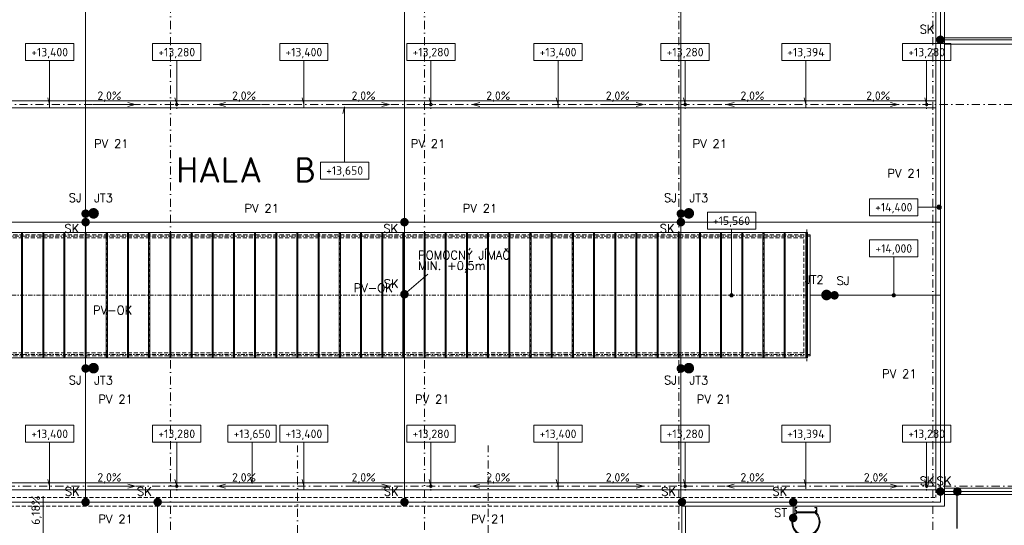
# Model space of a CAD drawing. Header units: millimetres. Extents: x -385852 to 693036, y -525006 to 444206.
# Tile 40 of 156: x 107437 to 153918, y 175455 to 199297. Entities that reach past the tile are written whole.
import ezdxf
from ezdxf.enums import TextEntityAlignment as Align

# ---------------------------------------------------------------- set-up
doc = ezdxf.new("R2010")
doc.units = ezdxf.units.MM
for name, pattern in [('CENTERX2', [101.6, 63.5, -12.7, 12.7, -12.7]), ('DASHDOT', [25.4, 12.7, -6.35, 0, -6.35]), ('ČÁRKOVANÁ', [19.05, 12.7, -6.35])]:
    doc.linetypes.add(name, pattern=pattern)
for name, color, linetype in [('0-DRAT-8MM', 5, 'Continuous'), ('6-TEXT', 3, 'Continuous'), ('JT-TYC', 5, 'Continuous'), ('LEGENDA', 3, 'Continuous'), ('SJ-SVORKA', 5, 'Continuous'), ('SK-SVORKA', 5, 'Continuous'), ('ST-SVORKA', 5, 'Continuous')]:
    doc.layers.add(name, color=color, linetype=linetype)
for name, color, linetype, lineweight in [('A99_N_kce-pohl', 7, 'Continuous', 9), ('A99_N_kce-rez-ten', 4, 'Continuous', 20), ('A99_N_koty-vysk', 8, 'Continuous', 9), ('A99_N_txt-popis-200', 240, 'Continuous', 5), ('A99_S_kce-pohl', 61, 'Continuous', 5), ('A99_S_kce-rez-sil', 7, 'Continuous', 15), ('A99_S_kce-rez-ten', 6, 'Continuous', 9), ('A99_S_osy', 1, 'CENTERX2', 5), ('ad_N_zariz', 144, 'Continuous', 9)]:
    doc.layers.add(name, color=color, linetype=linetype, lineweight=lineweight)
doc.styles.add('A99_kota', font='isocpeur.ttf', dxfattribs={"height": 2})
doc.styles.add('ad_popis 100', font='isocpeur.ttf', dxfattribs={"height": 200})
doc.styles.add('RomanS', font='romans.shx')

# ---------------------------------------------------------------- blocks, each defined once
blk = doc.blocks.new('*U142')
at = {"color": 0, "linetype": 'ByBlock'}
blk.add_line((0, -2), (-5, -2), dxfattribs=at)
blk.add_lwpolyline([(0, -4), (11.4, -4), (11.4, 0), (0, 0)], close=True, dxfattribs=at)
at = {"color": 0, "linetype": 'ByBlock', "ltscale": 200, "const_width": 0.5}
blk.add_lwpolyline([(-5.25, -2, -1), (-4.75, -2, -1)], format="xyb", close=True, dxfattribs=at)
at = {"color": 0, "linetype": 'ByBlock'}
blk.add_circle((-5, -2), 0.5, dxfattribs=at)
at = {"color": 0, "linetype": 'ByBlock', "style": 'A99_kota'}
for tag, p in [('VYSKA', (5.7, -2.24)), ('VYSKA_POPIS1', (5.7, -6.04)), ('VYSKA_POPIS2', (5.9, -9.54)), ('VYSKA_POPIS3', (5.9, -13.04))]:
    blk.add_attdef(tag, text='', height=2, dxfattribs=at).set_placement(p, align=Align.MIDDLE)
blk = doc.blocks.new('*U143')
at = {"color": 0, "linetype": 'ByBlock'}
blk.add_line((5.7, -4), (5.7, -13.05), dxfattribs=at)
blk.add_lwpolyline([(0, -4), (11.4, -4), (11.4, 0), (0, 0)], close=True, dxfattribs=at)
at = {"color": 0, "linetype": 'ByBlock', "ltscale": 200, "const_width": 0.5}
blk.add_lwpolyline([(5.7, -13.3, -1), (5.7, -12.8, -1)], format="xyb", close=True, dxfattribs=at)
at = {"color": 0, "linetype": 'ByBlock', "style": 'A99_kota'}
for tag, p in [('VYSKA', (5.7, -2.24)), ('VYSKA_POPIS1', (5.7, -6.04)), ('VYSKA_POPIS2', (5.9, -9.54)), ('VYSKA_POPIS3', (5.9, -13.04))]:
    blk.add_attdef(tag, text='', height=2, dxfattribs=at).set_placement(p, align=Align.MIDDLE)
blk = doc.blocks.new('*U144')
at = {"color": 0, "linetype": 'ByBlock'}
blk.add_line((5.7, -4), (5.7, -19.6), dxfattribs=at)
blk.add_lwpolyline([(0, -4), (11.4, -4), (11.4, 0), (0, 0)], close=True, dxfattribs=at)
at = {"color": 0, "linetype": 'ByBlock', "ltscale": 200, "const_width": 0.5}
blk.add_lwpolyline([(5.7, -19.85, -1), (5.7, -19.35, -1)], format="xyb", close=True, dxfattribs=at)
at = {"color": 0, "linetype": 'ByBlock', "style": 'A99_kota'}
for tag, p in [('VYSKA', (5.7, -2.24)), ('VYSKA_POPIS1', (5.7, -6.04)), ('VYSKA_POPIS2', (5.9, -9.54)), ('VYSKA_POPIS3', (5.9, -13.04))]:
    blk.add_attdef(tag, text='', height=2, dxfattribs=at).set_placement(p, align=Align.MIDDLE)
blk = doc.blocks.new('*U161')
at = {"color": 0, "linetype": 'ByBlock'}
for p, q in [((5.7, -4), (5.7, -14.35)), ((5.7, -14.35), (5.29, -12.8))]:
    blk.add_line(p, q, dxfattribs=at)
blk.add_lwpolyline([(0, -4), (11.4, -4), (11.4, 0), (0, 0)], close=True, dxfattribs=at)
at = {"color": 0, "linetype": 'ByBlock', "style": 'A99_kota'}
for tag, p in [('VYSKA', (5.7, -2.24)), ('VYSKA_POPIS1', (5.7, -6.04)), ('VYSKA_POPIS2', (5.9, -9.54)), ('VYSKA_POPIS3', (5.9, -13.04))]:
    blk.add_attdef(tag, text='', height=2, dxfattribs=at).set_placement(p, align=Align.MIDDLE)
blk = doc.blocks.new('*U163')
at = {"color": 0, "linetype": 'ByBlock'}
for p, q in [((5.7, 12.98), (5.29, 11.43)), ((5.7, 0), (5.7, 12.98))]:
    blk.add_line(p, q, dxfattribs=at)
blk.add_lwpolyline([(0, -4), (11.4, -4), (11.4, 0), (0, 0)], close=True, dxfattribs=at)
at = {"color": 0, "linetype": 'ByBlock', "style": 'A99_kota'}
for tag, p in [('VYSKA', (5.7, -2.24)), ('VYSKA_POPIS1', (5.7, -6.04)), ('VYSKA_POPIS2', (5.9, -9.54)), ('VYSKA_POPIS3', (5.9, -13.04))]:
    blk.add_attdef(tag, text='', height=2, dxfattribs=at).set_placement(p, align=Align.MIDDLE)
blk = doc.blocks.new('*U164')
at = {"color": 0, "linetype": 'ByBlock'}
for p, q in [((5.7, -4), (5.7, -13.75)), ((5.7, -13.75), (5.29, -12.2))]:
    blk.add_line(p, q, dxfattribs=at)
blk.add_lwpolyline([(0, -4), (11.4, -4), (11.4, 0), (0, 0)], close=True, dxfattribs=at)
at = {"color": 0, "linetype": 'ByBlock', "style": 'A99_kota'}
for tag, p in [('VYSKA', (5.7, -2.24)), ('VYSKA_POPIS1', (5.7, -6.04)), ('VYSKA_POPIS2', (5.9, -9.54)), ('VYSKA_POPIS3', (5.9, -13.04))]:
    blk.add_attdef(tag, text='', height=2, dxfattribs=at).set_placement(p, align=Align.MIDDLE)
blk = doc.blocks.new('Žebřík s ochr_ košem - 10500-1253065-1NP')
at = {"layer": 'ad_N_zariz'}
for p, q in [((-225, 674), (-235, 674)), ((-235, 674), (-235, 664)), ((-235, 664), (-225, 664)), ((-225, 664), (-225, 674)), ((225, 674), (225, 664)), ((235, 674), (225, 674)), ((225, 664), (235, 664)), ((235, 664), (235, 674)), ((-257, 191), (-257, 76)), ((-250, 191), (-257, 191)), ((-257, 76), (-212, 76)), ((-257, 76), (-212, 76)), ((-257, 76), (-212, 76)), ((-257, 75), (-212, 75)), ((-257, 75), (-212, 75)), ((-250, 229), (-250, 152)), ((-225, 229), (-250, 229)), ((-250, 83), (-250, 152)), ((-250, 152), (-225, 152)), ((-212, 83), (-250, 83)), ((-225, 152), (-225, 229)), ((225, 203), (-225, 203)), ((-225, 178), (225, 178)), ((-212, 76), (-212, 83)), ((250, 83), (212, 83)), ((212, 83), (212, 76)), ((212, 76), (257, 76)), ((212, 76), (257, 76)), ((212, 76), (257, 76)), ((212, 75), (257, 75)), ((212, 75), (257, 75)), ((250, 229), (225, 229)), ((225, 229), (225, 152)), ((225, 152), (250, 152)), ((250, 152), (250, 229)), ((257, 191), (250, 191)), ((250, 152), (250, 83)), ((257, 76), (257, 191))]:
    blk.add_line(p, q, dxfattribs=at)
for radius, start, end in [(334, 318.9589, 221.0411), (312, 322.0233, 217.9767)]:
    blk.add_arc((0, 420), radius, start, end, dxfattribs=at)
blk = doc.blocks.new('JT')
at = {"layer": 'JT-TYC', "const_width": 125}
blk.add_lwpolyline([(-62.5, 0, 1), (62.5, 0, 1)], format="xyb", close=True, dxfattribs=at)

msp = doc.modelspace()

# ---------------------------------------------------------------- linework, layer by layer
at = {"layer": '0-DRAT-8MM', "linetype": 'Continuous', "lineweight": 5, "ltscale": 0.5}
for p, q in [((110550, 230900), (110550, 176550)), ((125600, 230900), (125600, 176550)), ((138650, 230900), (138650, 176550)), ((150900, 176550), (150900, 214250)), ((150900, 198350), (163600, 198350)), ((5600, 189750), (150900, 189750)), ((125600, 186350), (126700, 187300)), ((145900, 186300), (150900, 186300)), ((163600, 177050), (150900, 177050)), ((5600, 176550), (150900, 176550)), ((113950, 149200), (113950, 176550)), ((138700, 149200), (138700, 176550)), ((143950, 176550), (143950, 175800))]:
    msp.add_line(p, q, dxfattribs=at)
at = {"layer": '0-DRAT-8MM', "ltscale": 5}
msp.add_line((151700, 175300), (151700, 177000), dxfattribs=at)
at = {"layer": 'A99_N_kce-pohl', "linetype": 'Continuous', "lineweight": 9}
for p, q in [((107525, 183345), (107525, 189255)), ((107575, 183345), (107575, 189255)), ((108525, 183345), (108525, 189255)), ((108575, 183345), (108575, 189255)), ((109525, 183345), (109525, 189255)), ((109575, 183345), (109575, 189255)), ((110525, 183345), (110525, 189255)), ((110575, 183345), (110575, 189255)), ((111525, 183345), (111525, 189255)), ((111575, 183345), (111575, 189255)), ((112525, 183345), (112525, 189255)), ((112575, 183345), (112575, 189255)), ((113525, 183345), (113525, 189255)), ((113575, 183345), (113575, 189255)), ((114525, 183345), (114525, 189255)), ((114575, 183345), (114575, 189255)), ((115525, 183345), (115525, 189255)), ((115575, 183345), (115575, 189255)), ((116525, 183345), (116525, 189255)), ((116575, 183345), (116575, 189255)), ((117525, 183345), (117525, 189255)), ((117575, 183345), (117575, 189255)), ((118525, 183345), (118525, 189255)), ((118575, 183345), (118575, 189255)), ((119525, 183345), (119525, 189255)), ((119575, 183345), (119575, 189255)), ((120525, 183345), (120525, 189255)), ((120575, 183345), (120575, 189255)), ((121525, 183345), (121525, 189255)), ((121575, 183345), (121575, 189255)), ((122525, 183345), (122525, 189255)), ((122575, 183345), (122575, 189255)), ((123525, 183345), (123525, 189255)), ((123575, 183345), (123575, 189255)), ((124525, 183345), (124525, 189255)), ((124575, 183345), (124575, 189255)), ((125525, 183345), (125525, 189255)), ((125575, 183345), (125575, 189255)), ((126525, 183345), (126525, 189255)), ((126575, 183345), (126575, 189255)), ((127525, 183345), (127525, 189255)), ((127575, 183345), (127575, 189255)), ((128525, 183345), (128525, 189255)), ((128575, 183345), (128575, 189255)), ((129525, 183345), (129525, 189255)), ((129575, 183345), (129575, 189255)), ((130525, 183345), (130525, 189255)), ((130575, 183345), (130575, 189255)), ((131525, 183345), (131525, 189255)), ((131575, 183345), (131575, 189255)), ((132525, 183345), (132525, 189255)), ((132575, 183345), (132575, 189255)), ((133525, 183345), (133525, 189255)), ((133575, 183345), (133575, 189255)), ((134525, 183345), (134525, 189255)), ((134575, 183345), (134575, 189255)), ((135525, 183345), (135525, 189255)), ((135575, 183345), (135575, 189255)), ((136525, 183345), (136525, 189255)), ((136575, 183345), (136575, 189255)), ((137525, 183345), (137525, 189255)), ((137575, 183345), (137575, 189255)), ((138525, 183345), (138525, 189255)), ((138575, 183345), (138575, 189255)), ((139525, 183345), (139525, 189255)), ((139575, 183345), (139575, 189255)), ((140525, 183345), (140525, 189255)), ((140575, 183345), (140575, 189255)), ((141525, 183345), (141525, 189255)), ((141575, 183345), (141575, 189255)), ((142525, 183345), (142525, 189255)), ((142575, 183345), (142575, 189255)), ((143525, 183345), (143525, 189255)), ((143575, 183345), (143575, 189255)), ((144545, 183345), (144545, 189255))]:
    msp.add_line(p, q, dxfattribs=at)
at = {"layer": 'A99_N_kce-pohl', "linetype": 'ČÁRKOVANÁ', "lineweight": 9, "ltscale": 15}
msp.add_line((5860, 176760), (150690, 176760), dxfattribs=at)
at = {"layer": 'A99_N_kce-pohl', "linetype": 'Continuous', "lineweight": 9, "ltscale": 25}
msp.add_line((138875.5457, 176350), (151100, 176350), dxfattribs=at)
at = {"layer": 'A99_N_kce-pohl', "linetype": 'Continuous', "lineweight": 9}
for points in [[(151100, 176350), (151100, 214430)], [(150690, 177180), (150690, 214020)], [(144595, 183345), (144595, 189255)], [(144760, 183445), (144760, 189155)], [(107525, 186675), (107525, 186495)], [(107575, 186675), (107575, 186495)], [(108525, 186675), (108525, 186495)], [(108575, 186675), (108575, 186495)], [(109525, 186675), (109525, 186495)], [(109575, 186675), (109575, 186495)], [(110525, 186675), (110525, 186495)], [(110575, 186675), (110575, 186495)], [(111525, 186675), (111525, 186495)], [(111575, 186675), (111575, 186495)], [(112525, 186675), (112525, 186495)], [(112575, 186675), (112575, 186495)], [(113525, 186675), (113525, 186495)], [(113575, 186675), (113575, 186495)], [(114525, 186675), (114525, 186495)], [(114575, 186675), (114575, 186495)], [(115525, 186675), (115525, 186495)], [(115575, 186675), (115575, 186495)], [(116525, 186675), (116525, 186495)], [(116575, 186675), (116575, 186495)], [(117525, 186675), (117525, 186495)], [(117575, 186675), (117575, 186495)], [(118525, 186675), (118525, 186495)], [(118575, 186675), (118575, 186495)], [(119525, 186675), (119525, 186495)], [(119575, 186675), (119575, 186495)], [(120525, 186675), (120525, 186495)], [(120575, 186675), (120575, 186495)], [(121525, 186675), (121525, 186495)], [(121575, 186675), (121575, 186495)], [(122525, 186675), (122525, 186495)], [(122575, 186675), (122575, 186495)], [(123525, 186675), (123525, 186495)], [(123575, 186675), (123575, 186495)], [(124525, 186675), (124525, 186495)], [(124575, 186675), (124575, 186495)], [(125525, 186675), (125525, 186495)], [(125575, 186675), (125575, 186495)], [(126525, 186675), (126525, 186495)], [(126575, 186675), (126575, 186495)], [(127525, 186675), (127525, 186495)], [(127575, 186675), (127575, 186495)], [(128525, 186675), (128525, 186495)], [(128575, 186675), (128575, 186495)], [(129525, 186675), (129525, 186495)], [(129575, 186675), (129575, 186495)], [(130525, 186675), (130525, 186495)], [(130575, 186675), (130575, 186495)], [(131525, 186675), (131525, 186495)], [(131575, 186675), (131575, 186495)], [(132525, 186675), (132525, 186495)], [(132575, 186675), (132575, 186495)], [(133525, 186675), (133525, 186495)], [(133575, 186675), (133575, 186495)], [(134525, 186675), (134525, 186495)], [(134575, 186675), (134575, 186495)], [(135525, 186675), (135525, 186495)], [(135575, 186675), (135575, 186495)], [(136525, 186675), (136525, 186495)], [(136575, 186675), (136575, 186495)], [(137525, 186675), (137525, 186495)], [(137575, 186675), (137575, 186495)], [(138525, 186670), (138525, 186490)], [(138575, 186670), (138575, 186490)], [(140525, 186675), (140525, 186495)], [(140575, 186675), (140575, 186495)], [(142525, 186675), (142525, 186495)], [(142575, 186675), (142575, 186495)], [(143525, 186675), (143525, 186495)], [(143575, 186675), (143575, 186495)], [(150690, 186300), (144760, 186300)]]:
    msp.add_lwpolyline(points, dxfattribs=at)
at = {"layer": 'A99_N_kce-pohl', "color": 1, "linetype": 'Continuous', "ltscale": 25}
msp.add_lwpolyline([(150690, 195135), (150690, 195465), (6000, 195465), (6000, 195135)], close=True, dxfattribs=at)
at = {"layer": 'A99_N_kce-pohl', "linetype": 'Continuous', "lineweight": 5}
for points in [[(108850, 195180), (108850, 195420)], [(120850, 195180), (120850, 195420)], [(132850, 195180), (132850, 195420)]]:
    msp.add_lwpolyline(points, dxfattribs=at)
at = {"layer": 'A99_N_kce-pohl', "linetype": 'DASHDOT', "lineweight": 5, "ltscale": 5}
for points in [[(114650, 195300), (115050, 195300)], [(114850, 195100), (114850, 195500)], [(126650, 195300), (127050, 195300)], [(126850, 195100), (126850, 195500)], [(138650, 195300), (139050, 195300)], [(138850, 195100), (138850, 195500)], [(114650, 177300), (115050, 177300)], [(114850, 177100), (114850, 177500)], [(126650, 177300), (127050, 177300)], [(126850, 177100), (126850, 177500)], [(138650, 177300), (139050, 177300)], [(138850, 177100), (138850, 177500)], [(150050, 177300), (150450, 177300)], [(150250, 177100), (150250, 177500)]]:
    msp.add_lwpolyline(points, dxfattribs=at)
at = {"layer": 'A99_N_kce-pohl', "linetype": 'Continuous', "ltscale": 25}
for points in [[(144550, 195180), (144550, 195420)], [(108850, 177135), (108850, 177465)], [(120850, 177135), (120850, 177465)], [(132850, 177135), (132850, 177465)], [(144550, 177180), (144550, 177420)], [(7180, 174440), (-650, 174440), (-650, 148960), (138875, 148960), (138875, 176350)]]:
    msp.add_lwpolyline(points, dxfattribs=at)
at = {"layer": 'A99_N_kce-pohl', "color": 1, "linetype": 'DASHDOT', "lineweight": 5, "ltscale": 5}
for points in [[(150050, 195300), (150450, 195300)], [(150250, 195100), (150250, 195500)]]:
    msp.add_lwpolyline(points, dxfattribs=at)
at = {"layer": 'A99_N_kce-pohl', "linetype": 'Continuous', "lineweight": 9}
msp.add_lwpolyline([(11930, 189255), (144620, 189255), (144620, 183345), (11930, 183345)], close=True, dxfattribs=at)
at = {"layer": 'A99_N_kce-pohl', "linetype": 'ČÁRKOVANÁ', "lineweight": 9, "ltscale": 15}
for points in [[(144760, 189155), (11790, 189155)], [(144450, 189005.3403), (12100, 189005.3403)], [(144450, 183594.6597), (144450, 189005.3403)], [(144450, 183594.6597), (144450, 189005.3403)], [(144760, 183445), (11790, 183445)], [(144450, 183594.6597), (12100, 183594.6597)], [(150690, 177180), (150690, 176760)], [(138875.5457, 176350), (7180, 176350)]]:
    msp.add_lwpolyline(points, dxfattribs=at)
at = {"layer": 'A99_N_kce-pohl', "linetype": 'ČÁRKOVANÁ', "lineweight": 9, "ltscale": 3}
for points in [[(139525, 186675), (139525, 186495)], [(139575, 186675), (139575, 186495)], [(141525, 186675), (141525, 186495)], [(141575, 186675), (141575, 186495)]]:
    msp.add_lwpolyline(points, dxfattribs=at)
at = {"layer": 'A99_N_kce-pohl', "linetype": 'Continuous', "ltscale": 25}
msp.add_lwpolyline([(150690, 177135), (150690, 177465), (6000, 177465), (6000, 177135)], close=True, dxfattribs=at)
at = {"layer": 'A99_N_kce-pohl', "linetype": 'Continuous'}
for centre in [(114850, 195300), (126850, 195300), (138850, 195300), (114850, 177300), (126850, 177300), (138850, 177300), (150250, 177300)]:
    msp.add_circle(centre, 60, dxfattribs=at)
at = {"layer": 'A99_N_kce-pohl', "color": 1, "linetype": 'Continuous'}
msp.add_circle((150250, 195300), 60, dxfattribs=at)
at = {"layer": 'A99_N_koty-vysk'}
for points in [[(112890, 195300), (110890, 195299.9907)], [(112890, 195300), (112539.9995, 195399.9984)], [(112890, 195300), (112540.0005, 195199.9984)], [(116810, 195300), (117160.0005, 195399.9984)], [(116810, 195300), (118810, 195299.9907)], [(116810, 195300), (117159.9995, 195199.9984)], [(124890, 195300), (122890, 195299.9907)], [(124890, 195300), (124539.9995, 195399.9984)], [(124890, 195300), (124540.0005, 195199.9984)], [(128810, 195300), (129160.0005, 195399.9984)], [(128810, 195300), (130810, 195299.9907)], [(128810, 195300), (129159.9995, 195199.9984)], [(136890, 195300), (134890, 195299.9907)], [(136890, 195300), (136539.9995, 195399.9984)], [(136890, 195300), (136540.0005, 195199.9984)], [(140810, 195300), (141160.0005, 195399.9984)], [(140810, 195300), (142810, 195299.9907)], [(140810, 195300), (141159.9995, 195199.9984)], [(148890, 195300), (146890, 195299.9907)], [(148890, 195300), (148539.9995, 195399.9984)], [(148890, 195300), (148540.0005, 195199.9984)], [(112890, 177300), (110890, 177299.9907)], [(112890, 177300), (112539.9995, 177399.9984)], [(112890, 177300), (112540.0005, 177199.9984)], [(116810, 177300), (117160.0005, 177399.9984)], [(116810, 177300), (118810, 177299.9907)], [(116810, 177300), (117159.9995, 177199.9984)], [(124890, 177300), (122890, 177299.9907)], [(124890, 177300), (124539.9995, 177399.9984)], [(124890, 177300), (124540.0005, 177199.9984)], [(128810, 177300), (129160.0005, 177399.9984)], [(128810, 177300), (130810, 177299.9907)], [(128810, 177300), (129159.9995, 177199.9984)], [(136890, 177300), (134890, 177299.9907)], [(136890, 177300), (136539.9995, 177399.9984)], [(136890, 177300), (136540.0005, 177199.9984)], [(140810, 177300), (141160.0005, 177399.9984)], [(140810, 177300), (142810, 177299.9907)], [(140810, 177300), (141159.9995, 177199.9984)], [(148890, 177300), (146890, 177299.9907)], [(148890, 177300), (148539.9995, 177399.9984)], [(148890, 177300), (148540.0005, 177199.9984)], [(108550, 174827.2871), (108550.0093, 176827.2871)]]:
    msp.add_lwpolyline(points, dxfattribs=at)
at = {"layer": 'A99_S_kce-pohl', "linetype": 'Continuous', "ltscale": 25}
msp.add_line((151100, 198450), (151100, 177450), dxfattribs=at)
for points in [[(151100, 198450), (163750, 198450), (163750, 176900), (151100, 176900)], [(151100, 198150), (163450, 198150), (163450, 177200), (151100, 177200)]]:
    msp.add_lwpolyline(points, dxfattribs=at)
at = {"layer": 'A99_S_kce-rez-sil'}
msp.add_line((151100, 183150), (151100, 177450), dxfattribs=at)
at = {"layer": 'A99_S_kce-rez-ten'}
msp.add_lwpolyline([(152300, 176900), (155300, 176900)], dxfattribs=at)
at = {"layer": 'A99_S_osy', "linetype": 'DASHDOT', "lineweight": 5, "ltscale": 10}
for p, q in [((107550, 183345), (107550, 189255)), ((108550, 183345), (108550, 189255)), ((109550, 183345), (109550, 189255)), ((110550, 183345), (110550, 189255)), ((111550, 183345), (111550, 189255)), ((112550, 183345), (112550, 189255)), ((113550, 183345), (113550, 189255)), ((115550, 183345), (115550, 189255)), ((116550, 183345), (116550, 189255)), ((117550, 183345), (117550, 189255)), ((118550, 183345), (118550, 189255)), ((119550, 183345), (119550, 189255)), ((120550, 189255), (120550, 183345)), ((121550, 183345), (121550, 189255)), ((122550, 183345), (122550, 189255)), ((123550, 183345), (123550, 189255)), ((124550, 183345), (124550, 189255)), ((125550, 183345), (125550, 189255)), ((127550, 183345), (127550, 189255)), ((128550, 183345), (128550, 189255)), ((129550, 183345), (129550, 189255)), ((130550, 183345), (130550, 189255)), ((131550, 183345), (131550, 189255)), ((132550, 183345), (132550, 189255)), ((133550, 183345), (133550, 189255)), ((134550, 183345), (134550, 189255)), ((135550, 183345), (135550, 189255)), ((136550, 183345), (136550, 189255)), ((137550, 183345), (137550, 189255)), ((139550, 183345), (139550, 189255)), ((140550, 183345), (140550, 189255)), ((141550, 183345), (141550, 189255)), ((142550, 183345), (142550, 189255)), ((143550, 183345), (143550, 189255)), ((144590, 189400), (144590, 183200))]:
    msp.add_line(p, q, dxfattribs=at)
at = {"layer": 'A99_S_osy', "linetype": 'DASHDOT', "lineweight": 5, "ltscale": 30}
for points in [[(114550, 250300), (114550, 146890)], [(126550, 250300), (126550, 174390)], [(138550, 250300), (138550, 146890)], [(150550, 250300), (150550, 146890)], [(176395, 195300), (4375, 195300)], [(120550, 146890), (120550, 179215)], [(129550, 146890), (129550, 179215)], [(177325, 177300), (4375, 177300)]]:
    msp.add_lwpolyline(points, dxfattribs=at)
at = {"layer": 'A99_S_osy', "linetype": 'DASHDOT', "lineweight": 5, "ltscale": 15}
for points in [[(144740, 189095), (11865, 189095)], [(144620, 186300), (11930, 186300)], [(144740, 183505), (11865, 183505)]]:
    msp.add_lwpolyline(points, dxfattribs=at)
at = {"layer": 'SJ-SVORKA', "const_width": 200}
for points in [[(110550, 190250, -1), (110550, 190050, -1)], [(138650, 190250, -1), (138650, 190050, -1)], [(145900, 186400, 1), (145900, 186200, 1)], [(110550, 182950, -1), (110550, 182750, -1)], [(138650, 182950, -1), (138650, 182750, -1)]]:
    msp.add_lwpolyline(points, format="xyb", close=True, dxfattribs=at)
at = {"layer": 'SK-SVORKA', "const_width": 200}
for points in [[(151000, 198350, 1), (150800, 198350, 1)], [(110650, 189750, 1), (110450, 189750, 1)], [(125700, 189750, 1), (125500, 189750, 1)], [(138750, 189750, 1), (138550, 189750, 1)], [(125700, 186350, 1), (125500, 186350, 1)], [(151000, 177050, 1), (150800, 177050, 1)], [(151800, 177050, 1), (151600, 177050, 1)], [(110650, 176550, 1), (110450, 176550, 1)], [(114050, 176550, 1), (113850, 176550, 1)], [(125700, 176550, 1), (125500, 176550, 1)], [(138800, 176550, 1), (138600, 176550, 1)], [(144050, 176550, 1), (143850, 176550, 1)]]:
    msp.add_lwpolyline(points, format="xyb", close=True, dxfattribs=at)
at = {"layer": 'ST-SVORKA', "const_width": 200}
msp.add_lwpolyline([(143850, 175800, 1), (144050, 175800, 1)], format="xyb", close=True, dxfattribs=at)

# ---------------------------------------------------------------- block references
at = {"layer": 'A99_N_kce-rez-ten', "xscale": 2, "yscale": 2, "zscale": 2, "rotation": 180}
msp.add_blockref('Žebřík s ochr_ košem - 10500-1253065-1NP', (144550, 176450), dxfattribs=at)
at = {"layer": 'A99_N_koty-vysk', "xscale": 200, "yscale": 200, "zscale": 200}
for name, p, values in [('*U161', (107710, 198170), {'VYSKA': '+13,400'}), ('*U161', (113710, 198170), {'VYSKA': '+13,280'}), ('*U161', (119710, 198170), {'VYSKA': '+13,400'}), ('*U161', (125710, 198170), {'VYSKA': '+13,280'}), ('*U161', (131710, 198170), {'VYSKA': '+13,400'}), ('*U161', (137710, 198170), {'VYSKA': '+13,280'}), ('*U161', (143410, 198170), {'VYSKA': '+13,394'}), ('*U161', (149110, 198170), {'VYSKA': '+13,280'}), ('*U163', (121635, 192585), {'VYSKA': '+13,650'}), ('*U161', (107710, 180170), {'VYSKA': '+13,400'}), ('*U161', (113710, 180170), {'VYSKA': '+13,280'}), ('*U164', (117265, 180170), {'VYSKA': '+13,650'}), ('*U161', (119710, 180170), {'VYSKA': '+13,400'}), ('*U161', (125710, 180170), {'VYSKA': '+13,280'}), ('*U161', (131710, 180170), {'VYSKA': '+13,400'}), ('*U161', (137710, 180170), {'VYSKA': '+13,280'}), ('*U161', (143410, 180170), {'VYSKA': '+13,394'}), ('*U161', (149110, 180170), {'VYSKA': '+13,280'})]:
    msp.add_blockref(name, p, dxfattribs=at).add_auto_attribs(values)
at = {"layer": 'A99_N_koty-vysk'}
ref = msp.add_blockref('*U142', (149840, 190855), dxfattribs=dict(at, xscale=-200, yscale=200, zscale=200))
ref.add_attrib('VYSKA', '+14,400', dxfattribs={"layer": '0', "color": 0, "linetype": 'ByBlock', "height": 400, "style": 'A99_kota'}).set_placement((148700, 190406.7995), align=Align.MIDDLE)
ref = msp.add_blockref('*U144', (142180.6622, 190220), dxfattribs=dict(at, xscale=-200, yscale=200, zscale=200))
ref.add_attrib('VYSKA', '+15,560', dxfattribs={"layer": '0', "color": 0, "linetype": 'ByBlock', "height": 400, "style": 'A99_kota'}).set_placement((141040.6622, 189771.7995), align=Align.MIDDLE)
ref = msp.add_blockref('*U143', (149840, 188910), dxfattribs=dict(at, xscale=-200, yscale=200, zscale=200))
ref.add_attrib('VYSKA', '+14,000', dxfattribs={"layer": '0', "color": 0, "linetype": 'ByBlock', "height": 400, "style": 'A99_kota'}).set_placement((148700, 188461.7995), align=Align.MIDDLE)
at = {"layer": 'JT-TYC', "yscale": 2, "zscale": 200}
for p, xscale, rotation in [((110924.1557, 190164.6529), -2, 90), ((139024.1557, 190164.6529), -2, 90), ((145525.8443, 186314.6529), 2, 270), ((110924.1557, 182864.6529), -2, 90), ((139024.1557, 182864.6529), -2, 90)]:
    msp.add_blockref('JT', p, dxfattribs=dict(at, xscale=xscale, rotation=rotation))

# ---------------------------------------------------------------- texts
at = {"layer": '6-TEXT', "style": 'RomanS'}
for s, p in [('SK', (149919.0476, 198650)), ('PV 21', (110950, 193250)), ('PV 21', (125900, 193250)), ('PV 21', (139200, 193250)), ('PV 21', (148400, 191850)), ('PV 21', (118050, 190200)), ('PV 21', (128350, 190200)), ('SK', (109550, 189250)), ('SK', (124600, 189250)), ('SK', (137650, 189250)), ('PV-OK', (123200, 186450)), ('SK', (124619.0476, 186650)), ('PV-OK', (110900, 185400)), ('PV 21', (148150, 182400)), ('PV 21', (111150, 181200)), ('PV 21', (126100, 181200)), ('PV 21', (139400, 181200)), ('SK', (149919.0476, 177350)), ('SK', (150719.0476, 177350)), ('SK', (109569.0476, 176850)), ('SK', (112969.0476, 176850)), ('SK', (124619.0476, 176850)), ('SK', (137719.0476, 176850)), ('SK', (142969.0476, 176850)), ('PV 21', (111150, 175550)), ('PV 21', (128750, 175550))]:
    msp.add_text(s, height=400, dxfattribs=at).set_placement(p)
at = {"layer": 'A99_N_koty-vysk', "char_height": 400, "style": 'ad_popis 100'}
for insert, attachment_point in [((112237.0019, 195915), 3), ((117462.9981, 195915), 1), ((124237.0019, 195915), 3), ((129462.9981, 195915), 1), ((136237.0019, 195915), 3), ((141462.9981, 195915), 1), ((148530, 195915), 3), ((112237.0019, 177915), 3), ((117462.9981, 177915), 1), ((124237.0019, 177915), 3), ((129462.9981, 177915), 1), ((136237.0019, 177915), 3), ((141462.9981, 177915), 1), ((148420, 177915), 3)]:
    msp.add_mtext_dynamic_manual_height_columns('2,0%', width=673.851813, gutter_width=2000, heights=[0], dxfattribs=dict(at, insert=insert, attachment_point=attachment_point))
at = {"layer": 'A99_N_koty-vysk', "insert": (107992.7069, 175480.2852), "char_height": 400, "attachment_point": 1, "rotation": 90, "style": 'ad_popis 100'}
msp.add_mtext_dynamic_manual_height_columns('6,18%', width=673.851813, gutter_width=2000, heights=[0], dxfattribs=at)
at = {"layer": 'A99_N_txt-popis-200', "lineweight": 9, "ltscale": 5, "style": 'ad_popis 100'}
msp.add_text('HALA  B', height=1200, dxfattribs=at).set_placement((114825, 191615))
at = {"layer": 'LEGENDA', "style": 'RomanS'}
for s, p in [('SJ', (109750, 190700)), ('JT3', (110947.9508, 190691.714)), ('SJ', (137850, 190700)), ('JT3', (139047.9508, 190691.714)), ('POMOCNÝ JÍMAČ', (126244.9998, 187996.2083)), ('MIN. +0,5m', (126244.9998, 187496.2083)), ('JT2', (144497.9508, 186841.714)), ('SJ', (145997.9508, 186791.714)), ('SJ', (109750, 182100)), ('JT3', (110947.9508, 182091.714)), ('SJ', (137850, 182100)), ('JT3', (139047.9508, 182091.714)), ('ST', (143050, 175850))]:
    msp.add_text(s, height=400, dxfattribs=at).set_placement(p)

doc.saveas('drawing.dxf')
